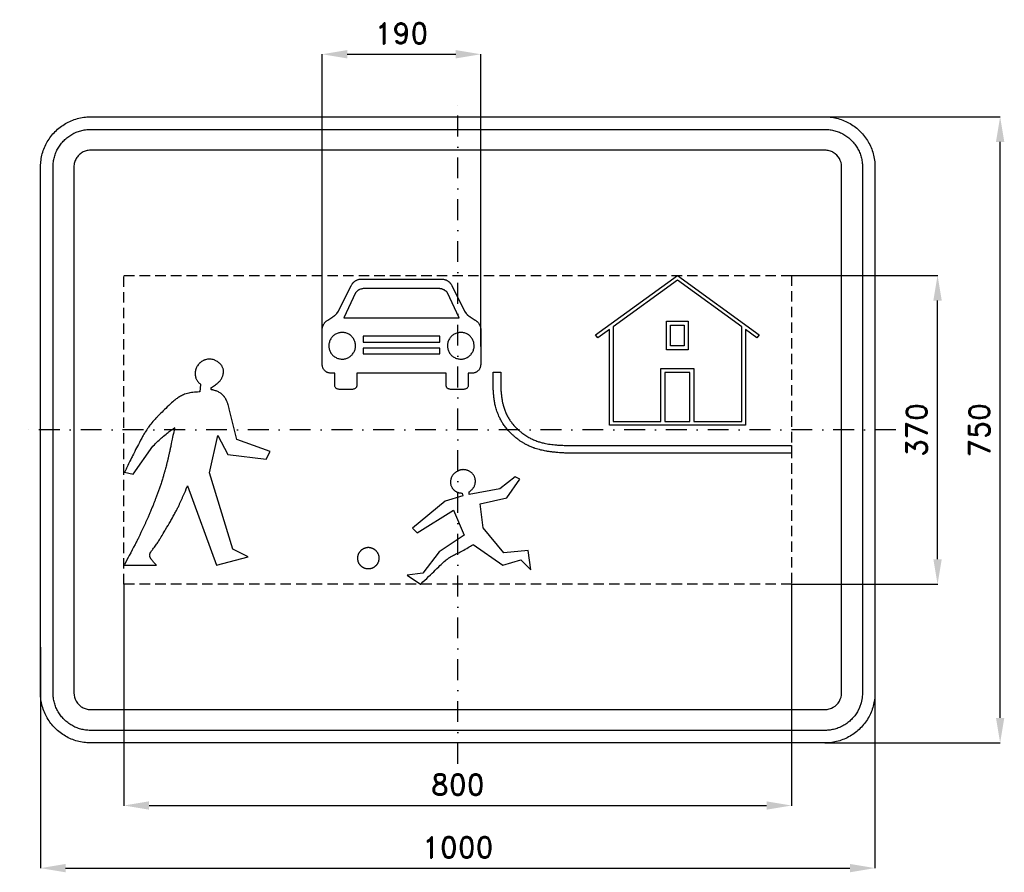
# Model space of a CAD drawing. Header units: millimetres. Extents: x -525 to 655, y -530 to 491.
import ezdxf

# ---------------------------------------------------------------- set-up
doc = ezdxf.new("R2010")
doc.units = ezdxf.units.MM
doc.header["$LTSCALE"] = 5
doc.linetypes.add('ČERCHOVANÁX2', pattern=[2, 1, -0.5, 0, -0.5])
doc.linetypes.add('ČÁRKOVANÁX2', pattern=[1.5, 1, -0.5])
doc.layers.add('Kóty', color=2, linetype='Continuous')
doc.layers.add('Značka', color=7, linetype='Continuous')
doc.styles.get("Standard").update_dxf_attribs({"font": 'romand.shx', "height": 25})
doc.dimstyles.get("Standard").update_dxf_attribs({"dimtxt": 25, "dimasz": 30, "dimexe": 0.18, "dimexo": 0.0625, "dimgap": 12.5, "dimtad": 1, "dimdec": 0, "dimzin": 0, "dimdsep": 46, "dimtxsty": 'Standard', "dimcen": 0.09, "dimadec": 0, "dimazin": 0, "dimtfac": 1, "dimtdec": 0, "dimtofl": 0, "dimtmove": 0, "dimatfit": 3, "dimfxl": 1, "dimtolj": 1, "dimtzin": 0, "dimarcsym": 0})

# ---------------------------------------------------------------- blocks, each defined once
blk = doc.blocks.new('*D0')
at = {"layer": 'Defpoints', "color": 0, "transparency": 16777216}
for p in [(400, 185), (575, 185), (400, -185)]:
    blk.add_point(p, dxfattribs=at)
at = {"layer": 'Kóty', "color": 0, "lineweight": -2, "transparency": 16777216}
for p, q in [((400.0625, 185), (575.18, 185)), ((575, -155), (575, 155)), ((400.0625, -185), (575.18, -185))]:
    blk.add_line(p, q, dxfattribs=at)
at = {"layer": 'Kóty', "color": 0, "transparency": 16777216}
for points in [[(570, 155), (580, 155), (575, 185)], [(570, -155), (580, -155), (575, -185)]]:
    blk.add_solid(points, dxfattribs=at)
at = {"layer": 'Kóty', "color": 0, "transparency": 16777216, "insert": (550, 0), "char_height": 25, "attachment_point": 5, "rotation": 90}
blk.add_mtext('\\A1;370', dxfattribs=at)
blk = doc.blocks.new('*D1')
at = {"layer": 'Defpoints', "color": 0, "transparency": 16777216}
for p in [(-400, -185), (400.0625, -185), (400.0625, -450)]:
    blk.add_point(p, dxfattribs=at)
at = {"layer": 'Kóty', "color": 0, "lineweight": -2, "transparency": 16777216}
for p, q in [((-400, -185.0625), (-400, -450.18)), ((400.0625, -185.0625), (400.0625, -450.18)), ((-370, -450), (370.0625, -450))]:
    blk.add_line(p, q, dxfattribs=at)
at = {"layer": 'Kóty', "color": 0, "transparency": 16777216}
for points in [[(-370, -445), (-370, -455), (-400, -450)], [(370.0625, -445), (370.0625, -455), (400.0625, -450)]]:
    blk.add_solid(points, dxfattribs=at)
at = {"layer": 'Kóty', "color": 0, "transparency": 16777216, "insert": (0.03125, -425), "char_height": 25, "attachment_point": 5}
blk.add_mtext('\\A1;800', dxfattribs=at)
blk = doc.blocks.new('*D2')
at = {"layer": 'Defpoints', "color": 0, "transparency": 16777216}
for p in [(-500, -260.1), (500, -260.1), (500, -525)]:
    blk.add_point(p, dxfattribs=at)
at = {"layer": 'Kóty', "color": 0, "lineweight": -2, "transparency": 16777216}
for p, q in [((-500, -260.2), (-500, -525.2)), ((500, -260.2), (500, -525.2)), ((-470, -525), (470, -525))]:
    blk.add_line(p, q, dxfattribs=at)
at = {"layer": 'Kóty', "color": 0, "transparency": 16777216}
for points in [[(-470, -520), (-470, -530), (-500, -525)], [(470, -520), (470, -530), (500, -525)]]:
    blk.add_solid(points, dxfattribs=at)
at = {"layer": 'Kóty', "color": 0, "transparency": 16777216, "insert": (0, -500), "char_height": 25, "attachment_point": 5}
blk.add_mtext('\\A1;1000', dxfattribs=at)
blk = doc.blocks.new('*D3')
at = {"layer": 'Defpoints', "color": 0, "transparency": 16777216}
for p in [(27.564, 450), (-162.436, 99.66), (27.564, 99.66)]:
    blk.add_point(p, dxfattribs=at)
at = {"layer": 'Kóty', "color": 0, "lineweight": -2, "transparency": 16777216}
for p, q in [((-162.436, 99.7225), (-162.436, 450.18)), ((-132.436, 450), (-2.436, 450)), ((27.564, 99.7225), (27.564, 450.18))]:
    blk.add_line(p, q, dxfattribs=at)
at = {"layer": 'Kóty', "color": 0, "transparency": 16777216}
for points in [[(-132.436, 455), (-132.436, 445), (-162.436, 450)], [(-2.436, 455), (-2.436, 445), (27.564, 450)]]:
    blk.add_solid(points, dxfattribs=at)
at = {"layer": 'Kóty', "color": 0, "transparency": 16777216, "insert": (-67.436, 475), "char_height": 25, "attachment_point": 5}
blk.add_mtext('\\A1;190', dxfattribs=at)
blk = doc.blocks.new('*D4')
at = {"layer": 'Defpoints', "color": 0, "transparency": 16777216}
for p in [(440, 375), (650, 375), (440, -375)]:
    blk.add_point(p, dxfattribs=at)
at = {"layer": 'Kóty', "color": 0, "lineweight": -2, "transparency": 16777216}
for p, q in [((440.0625, 375), (650.18, 375)), ((650, -345), (650, 345)), ((440.0625, -375), (650.18, -375))]:
    blk.add_line(p, q, dxfattribs=at)
at = {"layer": 'Kóty', "color": 0, "transparency": 16777216}
for points in [[(645, 345), (655, 345), (650, 375)], [(645, -345), (655, -345), (650, -375)]]:
    blk.add_solid(points, dxfattribs=at)
at = {"layer": 'Kóty', "color": 0, "transparency": 16777216, "insert": (625, 0), "char_height": 25, "attachment_point": 5, "rotation": 90}
blk.add_mtext('\\A1;750', dxfattribs=at)

msp = doc.modelspace()

# ---------------------------------------------------------------- linework, layer by layer
at = {"layer": 'Značka', "color": 6, "linetype": 'ČERCHOVANÁX2', "ltscale": 5}
for points in [[(0, -400), (0, 400)], [(525, 0), (-525, 0)]]:
    msp.add_lwpolyline(points, dxfattribs=at)
at = {"layer": 'Značka', "color": 5}
for points in [[(-440, -375), (-440.24, -374.999), (-440.47, -374.998, -0.0321778), (-448.22, -374.455, -0.0354441), (-455.83, -372.873, -0.0362736), (-463.2, -370.384, -0.0344121), (-470.14, -366.883, -0.0337101), (-476.6, -362.571, -0.0340833), (-482.43, -357.426, -0.0342091), (-487.58, -351.604, -0.0342289), (-491.88, -345.136, -0.0340264), (-495.36, -338.191, -0.0334163), (-497.87, -330.832, -0.0341134), (-499.48, -323.215, -0.0367486), (-500, -315.471), (-500, -315.236), (-500, -315), (-500, 315), (-500, 315.236), (-500, 315.471, -0.0321795), (-499.46, 323.219, -0.0354563), (-497.87, 330.832, -0.0362667), (-495.38, 338.195, -0.0344283), (-491.88, 345.136, -0.0337327), (-487.57, 351.603, -0.034076), (-482.43, 357.426, -0.034198), (-476.6, 362.576, -0.0342084), (-470.14, 366.883, -0.034041), (-463.19, 370.359, -0.0334151), (-455.83, 372.873, -0.0341264), (-448.22, 374.481, -0.0367402), (-440.47, 374.998), (-440.24, 374.999), (-440, 375), (440, 375), (440.24, 374.999), (440.47, 374.998, -0.032176), (448.22, 374.455, -0.0354529), (455.83, 372.873, -0.0362606), (463.2, 370.384, -0.0344037), (470.14, 366.883, -0.0337135), (476.6, 362.571, -0.0340917), (482.43, 357.426, -0.0341856), (487.58, 351.604, -0.0342456), (491.88, 345.136, -0.0340273), (495.36, 338.191, -0.0333729), (497.87, 330.832, -0.0341419), (499.48, 323.215, -0.0367803), (500, 315.471), (500, 315.236), (500, 315), (500, -315), (500, -315.236), (500, -315.471, -0.0322106), (499.46, -323.219, -0.0353954), (497.87, -330.832, -0.0362515), (495.38, -338.195, -0.034424), (491.88, -345.136, -0.0337189), (487.57, -351.603, -0.0340785), (482.43, -357.426, -0.0342032), (476.6, -362.576, -0.0342398), (470.14, -366.883, -0.0340357), (463.19, -370.359, -0.0334142), (455.83, -372.873, -0.0341347), (448.22, -374.481, -0.0367462), (440.47, -374.998), (440.24, -374.999), (440, -375), (-440, -375)], [(-440, -375), (-440.24, -374.999), (-440.47, -374.998, -0.0321778), (-448.22, -374.455, -0.0354441), (-455.83, -372.873, -0.0362736), (-463.2, -370.384, -0.0344121), (-470.14, -366.883, -0.0337101), (-476.6, -362.571, -0.0340833), (-482.43, -357.426, -0.0342091), (-487.58, -351.604, -0.0342289), (-491.88, -345.136, -0.0340264), (-495.36, -338.191, -0.0334163), (-497.87, -330.832, -0.0341134), (-499.48, -323.215, -0.0367486), (-500, -315.471), (-500, -315.236), (-500, -315), (-500, 315), (-500, 315.236), (-500, 315.471, -0.0321795), (-499.46, 323.219, -0.0354563), (-497.87, 330.832, -0.0362667), (-495.38, 338.195, -0.0344283), (-491.88, 345.136, -0.0337327), (-487.57, 351.603, -0.034076), (-482.43, 357.426, -0.034198), (-476.6, 362.576, -0.0342084), (-470.14, 366.883, -0.034041), (-463.19, 370.359, -0.0334151), (-455.83, 372.873, -0.0341264), (-448.22, 374.481, -0.0367402), (-440.47, 374.998), (-440.24, 374.999), (-440, 375), (440, 375), (440.24, 374.999), (440.47, 374.998, -0.032176), (448.22, 374.455, -0.0354529), (455.83, 372.873, -0.0362606), (463.2, 370.384, -0.0344037), (470.14, 366.883, -0.0337135), (476.6, 362.571, -0.0340917), (482.43, 357.426, -0.0341856), (487.58, 351.604, -0.0342456), (491.88, 345.136, -0.0340273), (495.36, 338.191, -0.0333729), (497.87, 330.832, -0.0341419), (499.48, 323.215, -0.0367803), (500, 315.471), (500, 315.236), (500, 315), (500, -315), (500, -315.236), (500, -315.471, -0.0322106), (499.46, -323.219, -0.0353954), (497.87, -330.832, -0.0362515), (495.38, -338.195, -0.034424), (491.88, -345.136, -0.0337189), (487.57, -351.603, -0.0340785), (482.43, -357.426, -0.0342032), (476.6, -362.576, -0.0342398), (470.14, -366.883, -0.0340357), (463.19, -370.359, -0.0334142), (455.83, -372.873, -0.0341347), (448.22, -374.481, -0.0367462), (440.47, -374.998), (440.24, -374.999), (440, -375), (-440, -375)], [(-440, -360), (-440.18, -359.999), (-440.35, -359.999, -0.0321796), (-446.16, -359.592, -0.0354445), (-451.87, -358.405, -0.036268), (-457.4, -356.538, -0.034425), (-462.6, -353.912, -0.0337284), (-467.45, -350.678, -0.0340851), (-471.82, -346.82, -0.0342169), (-475.68, -342.453, -0.0342177), (-478.91, -337.602, -0.0340356), (-481.52, -332.393, -0.0334423), (-483.41, -326.874, -0.034154), (-484.61, -321.161, -0.0367489), (-485, -315.353), (-485, -315.177), (-485, -315), (-485, 315), (-485, 315.177), (-485, 315.353, -0.0321885), (-484.59, 321.164, -0.0354761), (-483.41, 326.874, -0.0362831), (-481.54, 332.397, -0.0344295), (-478.91, 337.602, -0.0337327), (-475.68, 342.452, -0.0340793), (-471.82, 346.82, -0.034196), (-467.45, 350.682, -0.0342452), (-462.6, 353.912, -0.0340487), (-457.39, 356.519, -0.0334148), (-451.87, 358.405, -0.0341222), (-446.16, 359.611, -0.0367394), (-440.35, 359.999), (-440.18, 360), (-440, 360), (440, 360), (440.18, 359.999), (440.35, 359.999, -0.0321901), (446.16, 359.592, -0.0354333), (451.87, 358.405, -0.0362606), (457.4, 356.538, -0.0344001), (462.6, 353.912, -0.0337217), (467.45, 350.678, -0.0340516), (471.82, 346.82, -0.0342117), (475.68, 342.453, -0.0342162), (478.91, 337.602, -0.0340393), (481.52, 332.393, -0.0333982), (483.41, 326.874, -0.0341347), (484.61, 321.161, -0.0367067), (485, 315.353), (485, 315.177), (485, 315), (485, -315), (485, -315.177), (485, -315.353), (484.59, -321.164), (483.41, -326.874), (481.54, -332.397), (478.91, -337.602), (475.68, -342.452, -0.0340776), (471.82, -346.82, -0.0342295), (467.45, -350.682, -0.0342299), (462.6, -353.912, -0.034048), (457.39, -356.519, -0.0334148), (451.87, -358.405, -0.0341185), (446.16, -359.611, -0.0367444), (440.35, -359.999), (440.18, -360), (440, -360), (-440, -360)], [(-440, -335), (440, -335), (440.08, -335), (440.16, -334.999, 0.0321789), (442.74, -334.818, 0.0354579), (445.28, -334.291, 0.0362767), (447.73, -333.461), (450.05, -332.294), (452.2, -330.857), (454.14, -329.142), (455.86, -327.201), (457.29, -325.045), (458.45, -322.73), (459.29, -320.277), (459.83, -317.738), (460, -315.157), (460, -315.079), (460, -315), (460, 315), (460, 315.079), (460, 315.157), (459.82, 317.74), (459.29, 320.277), (458.46, 322.732), (457.29, 325.045), (455.86, 327.201), (454.14, 329.142), (452.2, 330.859), (450.05, 332.294, 0.0340541), (447.73, 333.453, 0.0334086), (445.28, 334.291, 0.0341855), (442.74, 334.827, 0.0367465), (440.16, 334.999), (440.08, 335), (440, 335), (-440, 335), (-440.08, 335), (-440.16, 334.999, 0.032183), (-442.74, 334.818, 0.0354467), (-445.28, 334.291, 0.0362744), (-447.73, 333.461, 0.0344248), (-450.05, 332.294, 0.033755), (-452.2, 330.857, 0.0340968), (-454.14, 329.142, 0.034164), (-455.86, 327.201, 0.0342056), (-457.29, 325.045, 0.0340348), (-458.45, 322.73, 0.0334698), (-459.29, 320.277, 0.0341275), (-459.83, 317.738, 0.0367663), (-460, 315.157), (-460, 315.079), (-460, 315), (-460, -315), (-460, -315.079), (-460, -315.157), (-459.82, -317.74), (-459.29, -320.277), (-458.46, -322.732), (-457.29, -325.045), (-455.86, -327.201), (-454.14, -329.142), (-452.2, -330.859, 0.0342041), (-450.05, -332.294, 0.0340291), (-447.73, -333.453, 0.0334198), (-445.28, -334.291, 0.0341179), (-442.74, -334.827, 0.0367402), (-440.16, -334.999), (-440.08, -335), (440.08, -335)], [(-18.672, 180.705), (-17.563, 180.543, -0.0129764), (-16.46, 180.342, -0.0171912), (-15.517, 180.11, -0.021849), (-14.595, 179.805, -0.0250829), (-13.594, 179.371, -0.0210307), (-12.636, 178.846, -0.0200598), (-11.677, 178.225, -0.0203362), (-10.772, 177.529, -0.0198467), (-10.008, 176.851, -0.0230303), (-9.305, 176.11, -0.0233128), (-8.65, 175.288, -0.0191757), (-8.067, 174.413, -0.0100556), (-7.651, 173.712), (-7.255, 173), (8.066, 142.225), (10.081, 139.271), (10.414, 138.916), (10.751, 138.565, 0.00648991), (11.141, 138.174, 0.0080533), (11.542, 137.795, 0.00724542), (11.92, 137.458), (12.307, 137.131), (12.681, 136.827), (13.061, 136.532), (13.387, 136.29), (13.718, 136.056, 0.00914581), (14.333, 135.65), (14.957, 135.258), (20.72, 131.533, -0.00424504), (21.57, 130.972, -0.0126881), (22.401, 130.383, -0.0210036), (23.286, 129.658, -0.0253279), (24.1, 128.855, -0.023507), (24.774, 128.058, -0.0201797), (25.376, 127.204, -0.0176366), (25.889, 126.359, -0.0174209), (26.342, 125.481, -0.0163302), (26.68, 124.716, -0.0199405), (26.961, 123.93, -0.0233391), (27.233, 122.914, -0.0153746), (27.425, 121.879), (27.497, 121.408), (27.564, 120.936), (27.564, 78.384), (27.413, 77.113, -0.0211122), (27.191, 75.854, -0.0338308), (26.79, 74.495, -0.0404743), (26.194, 73.211, -0.0373877), (25.487, 72.131, -0.0318609), (24.637, 71.157, -0.0276848), (23.742, 70.329, -0.0274914), (22.761, 69.605, -0.0259502), (21.867, 69.067, -0.0314355), (20.919, 68.636, -0.0372162), (19.648, 68.248, -0.0246373), (18.337, 68.02, -0.00638596), (17.733, 67.947, -0.00214933), (17.129, 67.884), (12.616, 67.884), (12.616, 53.886, -0.014709), (12.503, 52.889, -0.0444232), (12.274, 51.915, -0.0794268), (11.584, 50.623, -0.0852275), (10.529, 49.624, -0.0826207), (9.048, 48.937, -0.0258815), (7.406, 48.57), (-8.807, 48.57, -0.0193052), (-10.145, 48.842, -0.059536), (-11.406, 49.313, -0.0769141), (-12.543, 50.171, -0.0811075), (-13.362, 51.33, -0.0635029), (-13.796, 52.57, -0.0205073), (-14.021, 53.886), (-14.021, 67.884), (-120.851, 67.884), (-120.851, 53.886, -0.014133), (-120.98, 52.902, -0.042593), (-121.219, 51.941, -0.079408), (-121.939, 50.619, -0.0859733), (-123.033, 49.604, -0.0788961), (-124.474, 48.937, -0.0248675), (-126.066, 48.57), (-142.278, 48.57, -0.0205264), (-143.679, 48.845, -0.0635846), (-144.993, 49.341, -0.0771901), (-146.099, 50.198, -0.0815768), (-146.886, 51.348, -0.064437), (-147.293, 52.581, -0.0207731), (-147.489, 53.886), (-147.489, 67.884), (-152.002, 67.884), (-152.739, 67.962), (-153.476, 68.057, -0.0241112), (-154.703, 68.292, -0.0366109), (-155.888, 68.674, -0.0308776), (-156.785, 69.09, -0.0243669), (-157.634, 69.605, -0.0281569), (-158.663, 70.371, -0.0292052), (-159.598, 71.25, -0.0339855), (-160.477, 72.285, -0.0399359), (-161.192, 73.436, -0.0417565), (-161.762, 74.764, -0.0338671), (-162.127, 76.165, -0.0178045), (-162.308, 77.271, -0.00595321), (-162.436, 78.384), (-162.436, 120.936, -0.00169105), (-162.354, 121.512, -0.00500037), (-162.263, 122.087, -0.0150936), (-162.072, 123.058, -0.0230818), (-161.809, 124.009, -0.0196414), (-161.537, 124.755, -0.0153457), (-161.215, 125.481, -0.0178118), (-160.736, 126.404, -0.0185506), (-160.191, 127.29, -0.0216249), (-159.551, 128.182, -0.0251357), (-158.831, 129.009, -0.0260853), (-157.986, 129.812, -0.0209967), (-157.069, 130.533), (-156.338, 131.044), (-155.592, 131.533), (-149.83, 135.258), (-149.189, 135.661), (-148.558, 136.079), (-148.243, 136.302), (-147.934, 136.532), (-147.534, 136.843), (-147.141, 137.163), (-146.736, 137.508), (-146.34, 137.864), (-145.934, 138.252), (-145.539, 138.652), (-145.245, 138.96), (-144.953, 139.271), (-142.939, 142.225), (-127.618, 173), (-127.306, 173.559), (-126.986, 174.114, -0.0164069), (-126.402, 175.034, -0.0249738), (-125.746, 175.9, -0.0212635), (-125.163, 176.549, -0.0168478), (-124.531, 177.152, -0.0195208), (-123.655, 177.885, -0.0202464), (-122.723, 178.546, -0.0234274), (-121.688, 179.165, -0.0272068), (-120.597, 179.677, -0.0281812), (-119.387, 180.1, -0.0228447), (-118.139, 180.397), (-117.172, 180.566), (-116.2, 180.705), (-18.672, 180.705)], [(1.636, 134.093), (-12.457, 164.314), (-12.882, 164.8), (-13.314, 165.28, 0.0177408), (-14.091, 166.068, 0.0276544), (-14.934, 166.782, 0.0244266), (-15.687, 167.305, 0.0194535), (-16.483, 167.76, 0.0181159), (-17.349, 168.18, 0.0187115), (-18.242, 168.535, 0.0183388), (-19.062, 168.8, 0.0210468), (-19.899, 168.999, 0.0214246), (-20.774, 169.135, 0.0179488), (-21.658, 169.203), (-22.345, 169.221), (-23.032, 169.222), (-111.84, 169.222), (-112.626, 169.219), (-113.41, 169.193), (-114.272, 169.113, 0.0208416), (-115.125, 168.967), (-115.932, 168.765), (-116.721, 168.503), (-117.568, 168.161, 0.0174549), (-118.39, 167.76, 0.0205563), (-119.227, 167.279, 0.0251797), (-120.015, 166.724, 0.0282089), (-120.902, 165.955, 0.0178988), (-121.717, 165.107), (-122.069, 164.712), (-122.415, 164.314), (-136.508, 134.093), (1.636, 134.093)], [(-122.551, 100.765, 0.00964589), (-122.721, 102.745, 0.0292488), (-123.042, 104.695, 0.0384773), (-123.673, 106.683, 0.034259), (-124.587, 108.566, 0.0331438), (-125.723, 110.322, 0.0343774), (-127.082, 111.906, 0.0346834), (-128.629, 113.309, 0.0343968), (-130.356, 114.487, 0.0343533), (-132.215, 115.441, 0.0344143), (-134.187, 116.132, 0.0344244), (-136.229, 116.573, 0.0344111), (-138.313, 116.73, 0.0343981), (-140.4, 116.627, 0.0344177), (-142.453, 116.24, 0.0343962), (-144.442, 115.601, 0.034402), (-146.325, 114.696, 0.0343963), (-148.082, 113.564, 0.0344377), (-149.666, 112.202, 0.0344108), (-151.069, 110.654, 0.0344036), (-152.247, 108.928, 0.0344108), (-153.202, 107.07, 0.0344307), (-153.893, 105.099, 0.0344175), (-154.334, 103.057, 0.0344227), (-154.491, 100.974, 0.0344361), (-154.389, 98.888, 0.034424), (-154.001, 96.835, 0.0344079), (-153.362, 94.846, 0.0344152), (-152.456, 92.964, 0.0344028), (-151.324, 91.208, 0.0344069), (-149.962, 89.624, 0.0344306), (-148.413, 88.221, 0.0344167), (-146.687, 87.043, 0.0344174), (-144.829, 86.089, 0.0344288), (-142.857, 85.398, 0.0344055), (-140.814, 84.957, 0.0344283), (-138.731, 84.8, 0.0344125), (-136.644, 84.903, 0.0344001), (-134.591, 85.29, 0.0344002), (-132.601, 85.929, 0.0344156), (-130.718, 86.834, 0.0344194), (-128.962, 87.966, 0.0343776), (-127.378, 89.328, 0.0344035), (-125.974, 90.876, 0.0345712), (-124.796, 92.602, 0.0344156), (-123.844, 94.459, 0.0337084), (-123.151, 96.431, 0.0344857), (-122.703, 98.475, 0.0373059), (-122.552, 100.556), (-122.552, 100.661), (-122.551, 100.765)], [(19.62, 100.765, 0.00961528), (19.45, 102.745, 0.0292486), (19.128, 104.695, 0.0385052), (18.498, 106.683, 0.0342462), (17.584, 108.566, 0.0331193), (16.448, 110.322, 0.0343666), (15.089, 111.906, 0.0346826), (13.542, 113.309, 0.034389), (11.815, 114.487, 0.0343533), (9.956, 115.441, 0.0344047), (7.984, 116.132, 0.0344244), (5.942, 116.573, 0.0344095), (3.858, 116.73, 0.0343967), (1.771, 116.627, 0.0344155), (-0.282, 116.24, 0.0343962), (-2.271, 115.601, 0.034402), (-4.155, 114.696, 0.0344121), (-5.911, 113.564, 0.0344377), (-7.495, 112.202, 0.0344108), (-8.898, 110.654, 0.0344277), (-10.076, 108.928, 0.0344236), (-11.031, 107.07, 0.0344171), (-11.722, 105.099, 0.034446), (-12.163, 103.057, 0.0344372), (-12.32, 100.974, 0.0344215), (-12.218, 98.888, 0.034424), (-11.83, 96.835, 0.0344358), (-11.191, 94.846, 0.0344152), (-10.285, 92.964, 0.0344273), (-9.153, 91.208, 0.0344069), (-7.791, 89.624, 0.0344306), (-6.242, 88.221, 0.0344253), (-4.517, 87.043, 0.0344103), (-2.658, 86.089, 0.0344245), (-0.686, 85.398, 0.0343993), (1.356, 84.957, 0.0344267), (3.44, 84.8, 0.0344125), (5.527, 84.903, 0.0344033), (7.58, 85.29, 0.0343903), (9.57, 85.929, 0.0344029), (11.453, 86.834, 0.0344203), (13.209, 87.966, 0.0343868), (14.793, 89.328, 0.0343707), (16.197, 90.876, 0.0345594), (17.375, 92.602, 0.0344156), (18.327, 94.459, 0.0337223), (19.02, 96.431, 0.0345142), (19.468, 98.475, 0.0372913), (19.619, 100.556), (19.619, 100.661), (19.62, 100.765)], [(-224.883, -25.95), (-264.778, -11.45), (-273.935, 25.354), (-273.992, 25.572), (-274.049, 25.789), (-274.453, 27.305), (-274.874, 28.817), (-275.295, 30.243, 0.00682084), (-275.749, 31.658, 0.00869977), (-276.239, 33.05, 0.0109243), (-276.784, 34.421, 0.00995795), (-277.257, 35.495, 0.0107686), (-277.775, 36.548, 0.0130492), (-278.374, 37.645, 0.0154557), (-279.034, 38.705), (-279.157, 38.89), (-279.281, 39.074), (-279.373, 39.189), (-279.464, 39.304), (-279.65, 39.531), (-279.838, 39.757), (-280.311, 40.312), (-280.796, 40.858), (-281.459, 41.565), (-282.15, 42.244), (-282.871, 42.895), (-283.622, 43.511), (-284.249, 43.984), (-284.897, 44.429), (-285.755, 44.956), (-286.64, 45.438), (-287.652, 45.935), (-288.691, 46.373), (-289.566, 46.688), (-290.455, 46.964), (-291.35, 47.215), (-292.251, 47.445), (-292.978, 47.621), (-293.707, 47.792), (-294.484, 47.974), (-295.261, 48.16), (-295.399, 48.193), (-295.537, 48.227), (-295.537, 50.759), (-295.365, 50.861), (-295.192, 50.964), (-293.978, 51.691), (-292.769, 52.429), (-291.62, 53.149), (-290.488, 53.895), (-289.379, 54.672), (-288.304, 55.494), (-287.476, 56.182), (-286.681, 56.908, 0.0172592), (-285.739, 57.87, 0.01775), (-284.866, 58.895, 0.0238804), (-283.817, 60.336, 0.0242267), (-282.91, 61.871, 0.0206486), (-282.252, 63.22, 0.0207882), (-281.707, 64.619, 0.0214722), (-281.276, 66.038, 0.0233598), (-280.973, 67.49, 0.0196582), (-280.824, 68.641, 0.0208388), (-280.769, 69.8, 0.0280556), (-280.828, 71.217, 0.0322671), (-281.057, 72.615, 0.0361412), (-281.508, 74.137, 0.0314809), (-282.16, 75.587, 0.0239428), (-282.818, 76.734, 0.0227557), (-283.579, 77.813, 0.0216323), (-284.427, 78.831, 0.0205156), (-285.358, 79.774), (-286.15, 80.478), (-286.984, 81.13, 0.0187897), (-288.063, 81.868), (-289.194, 82.526, 0.0201811), (-290.562, 83.201, 0.0205571), (-291.98, 83.763), (-293.153, 84.139), (-294.349, 84.427), (-295.546, 84.627), (-296.756, 84.731), (-297.725, 84.751), (-298.693, 84.701), (-299.913, 84.543), (-301.121, 84.3), (-302.504, 83.95, 0.0229348), (-303.855, 83.497, 0.0215014), (-304.967, 83.02), (-306.038, 82.454), (-307.072, 81.815, 0.0188406), (-308.055, 81.1), (-308.802, 80.481, 0.020702), (-309.499, 79.809, 0.0213489), (-310.292, 78.908), (-311.034, 77.96), (-311.878, 76.826, 0.0238221), (-312.645, 75.643, 0.0237474), (-313.186, 74.622, 0.0202331), (-313.636, 73.555, 0.0186413), (-314.006, 72.472, 0.019161), (-314.293, 71.364, 0.0167173), (-314.465, 70.466, 0.0193481), (-314.573, 69.559, 0.0196732), (-314.621, 68.416, 0.00710837), (-314.608, 67.27, 0.00510844), (-314.58, 66.288, 0.01383), (-314.515, 65.309, 0.0141911), (-314.422, 64.53, 0.0136033), (-314.286, 63.757, 0.0133592), (-314.118, 63.019, 0.0143129), (-313.911, 62.292), (-313.722, 61.735), (-313.499, 61.192), (-313.182, 60.545), (-312.833, 59.912), (-312.421, 59.192), (-311.976, 58.494), (-311.556, 57.924), (-311.104, 57.378), (-310.626, 56.841), (-310.13, 56.322), (-309.722, 55.916), (-309.304, 55.518), (-308.859, 55.106), (-308.403, 54.705), (-308.322, 54.636), (-308.241, 54.567), (-309.259, 45.438), (-309.546, 45.425), (-309.832, 45.412), (-311.813, 45.314), (-313.792, 45.188), (-315.638, 45.036), (-317.48, 44.837), (-319.285, 44.597), (-321.081, 44.296), (-322.492, 44.014), (-323.894, 43.684), (-325.616, 43.208), (-327.313, 42.645, 0.021469), (-329.908, 41.597, 0.0219897), (-332.403, 40.328, 0.0169622), (-334.421, 39.12, 0.0133542), (-336.361, 37.792, 0.0107771), (-338.256, 36.371, 0.00908415), (-340.093, 34.876), (-341.531, 33.64), (-342.942, 32.373), (-344.66, 30.777), (-346.36, 29.162), (-348.174, 27.429), (-349.981, 25.688), (-351.466, 24.243), (-352.946, 22.792), (-354.414, 21.348), (-355.876, 19.899), (-357.037, 18.739), (-358.203, 17.582), (-359.665, 16.147, 0.00884206), (-361.101, 14.686, 0.0102441), (-362.6, 13.038), (-364.059, 11.352), (-365.291, 9.923), (-366.512, 8.486), (-367.716, 7.021), (-368.894, 5.533), (-369.816, 4.328), (-370.701, 3.098, 0.00764918), (-371.749, 1.527), (-372.79, -0.049), (-373.766, -1.452), (-374.732, -2.861, 0.00959958), (-375.503, -4.076), (-376.239, -5.314), (-376.965, -6.571), (-377.675, -7.836), (-378.237, -8.86), (-378.793, -9.887), (-379.485, -11.177), (-380.172, -12.469), (-381.469, -14.939), (-382.763, -17.411), (-383.853, -19.478), (-384.944, -21.545), (-386.03, -23.624), (-387.108, -25.708), (-387.966, -27.382), (-388.803, -29.066), (-389.815, -31.191, -0.00668306), (-390.843, -33.308, -0.00597412), (-391.9, -35.34), (-392.963, -37.368, 0.00591318), (-393.815, -39.08), (-394.638, -40.806), (-395.459, -42.541), (-396.275, -44.277), (-396.928, -45.674), (-397.581, -47.071), (-398.283, -48.562), (-398.991, -50.049), (-399.117, -50.312), (-399.243, -50.575), (-389.069, -53.131), (-365.432, -19.588), (-365.225, -19.383), (-365.019, -19.178), (-363.56, -17.724), (-362.099, -16.271), (-360.682, -14.878), (-359.252, -13.497), (-357.805, -12.125), (-356.343, -10.769), (-355.167, -9.7), (-353.972, -8.652), (-352.467, -7.384), (-350.951, -6.129), (-349.582, -4.988), (-348.201, -3.864), (-347.055, -2.976), (-345.893, -2.109), (-344.728, -1.255), (-343.558, -0.407), (-342.611, 0.278), (-341.665, 0.964), (-340.643, 1.713), (-339.626, 2.468), (-339.444, 2.604), (-339.262, 2.74), (-339.331, 2.421), (-339.399, 2.102), (-339.535, 1.464), (-339.67, 0.826), (-340.012, -0.773), (-340.356, -2.372), (-340.815, -4.511), (-341.271, -6.65), (-341.729, -8.804), (-342.186, -10.958), (-342.553, -12.696), (-342.917, -14.435), (-343.374, -16.634), (-343.829, -18.833, -0.00143939), (-344.754, -23.219, -0.00191154), (-345.707, -27.599, -0.00190718), (-346.526, -31.242, -0.00213904), (-347.373, -34.879, -0.00231457), (-348.248, -38.497, -0.00245166), (-349.157, -42.107, -0.00225305), (-349.904, -44.974, -0.00275828), (-350.68, -47.834, -0.00317357), (-351.684, -51.374, -0.00204256), (-352.725, -54.903, -0.0028988), (-354.329, -60.177, -0.00424552), (-356.008, -65.428, -0.00380458), (-357.462, -69.757, -0.00327671), (-358.977, -74.066, -0.00295684), (-360.531, -78.334, -0.00289155), (-362.136, -82.583, -0.00232252), (-363.443, -85.951, -0.00242672), (-364.783, -89.306, -0.00253648), (-366.487, -93.46, -0.00143521), (-368.224, -97.6, -0.00129971), (-369.877, -101.493, -0.00222953), (-371.559, -105.375, -0.00200178), (-372.973, -108.571, -0.00155176), (-374.409, -111.756, -0.00141318), (-375.856, -114.919, -0.00158408), (-377.321, -118.073), (-378.503, -120.584), (-379.692, -123.092), (-381.185, -126.223, -0.00290946), (-382.704, -129.342, -0.00390328), (-384.718, -133.343, -0.00186938), (-386.778, -137.32), (-388.495, -140.601), (-390.223, -143.875), (-391.958, -147.135), (-393.7, -150.39), (-395.097, -152.994), (-396.496, -155.597), (-397.986, -158.37), (-399.474, -161.144), (-399.737, -161.636), (-400, -162.128), (-361.101, -162.128), (-361.193, -162.025), (-361.286, -161.923), (-361.944, -161.197), (-362.605, -160.473), (-363.25, -159.769), (-363.893, -159.064), (-364.548, -158.339), (-365.192, -157.604), (-365.71, -156.994), (-366.218, -156.375), (-366.76, -155.695), (-367.282, -155), (-367.374, -154.874), (-367.465, -154.747), (-367.5, -154.69), (-367.534, -154.633), (-367.606, -154.515), (-367.676, -154.396), (-367.861, -154.08), (-368.04, -153.762), (-368.282, -153.309), (-368.509, -152.848), (-368.72, -152.374, -0.0147223), (-368.905, -151.889), (-369.029, -151.508, -0.017579), (-369.128, -151.119, -0.0244901), (-369.209, -150.654, -0.0282147), (-369.241, -150.183, -0.0516311), (-369.164, -149.278, -0.0403186), (-368.922, -148.398, -0.0277141), (-368.623, -147.661, -0.0204931), (-368.255, -146.959, -0.0157851), (-367.818, -146.243, -0.0117241), (-367.342, -145.551), (-366.931, -144.992), (-366.509, -144.442), (-365.971, -143.752), (-365.432, -143.063, 0.00644002), (-363.523, -140.555, 0.00811132), (-361.689, -137.992, 0.00632969), (-360.28, -135.917, 0.00475201), (-358.918, -133.811, 0.00353986), (-357.624, -131.744, 0.0029142), (-356.356, -129.66), (-355.371, -128.01), (-354.396, -126.354), (-353.185, -124.287), (-351.968, -122.224, -0.00217863), (-350.305, -119.457), (-348.632, -116.695), (-347.229, -114.36), (-345.837, -112.019), (-344.442, -109.657, 0.00190888), (-343.061, -107.286), (-341.966, -105.376), (-340.886, -103.457, 0.00252677), (-339.552, -101.044, 0.00277928), (-338.245, -98.617, 0.00479847), (-336.289, -94.863, 0.00550093), (-334.411, -91.07, 0.00423261), (-332.914, -87.91, 0.00302352), (-331.464, -84.729, 0.00217971), (-330.05, -81.55, 0.00173976), (-328.661, -78.36), (-327.563, -75.806), (-326.473, -73.248), (-325.316, -70.527), (-324.154, -67.808), (-323.948, -67.328), (-323.742, -66.849), (-289.194, -162.128), (-251.054, -152.217), (-269.366, -143.063), (-297.571, -51.355), (-287.398, -6.885), (-275.708, -29.5), (-229.45, -35.083), (-224.883, -25.95)], [(400, -27.896), (131.637, -27.896), (131.018, -27.862), (130.399, -27.827, -0.00136781), (126.095, -27.577, -0.00309837), (121.793, -27.288, -0.00445058), (117.74, -26.964, -0.00590872), (113.695, -26.555, -0.00743906), (109.696, -26.055, -0.00915379), (105.716, -25.422, -0.00831116), (102.562, -24.819, -0.00893203), (99.43, -24.107, -0.0109348), (96.125, -23.23, -0.013154), (92.866, -22.195), (92.293, -21.996), (91.72, -21.795), (91.252, -21.631), (90.785, -21.465), (89.854, -21.125), (88.927, -20.771, -0.00959101), (86.63, -19.827, -0.00930446), (84.37, -18.797, -0.0123188), (81.398, -17.303, -0.0125166), (78.505, -15.663, -0.012465), (75.671, -13.886, -0.0119895), (72.927, -11.973, -0.0100875), (70.782, -10.35, -0.0113599), (68.709, -8.637, -0.0120744), (66.202, -6.368, -0.00604812), (63.777, -4.008, -0.00583456), (61.632, -1.842, -0.0120655), (59.568, 0.397, -0.0118319), (57.928, 2.343, -0.0101988), (56.375, 4.361, -0.00971202), (54.898, 6.428, -0.0103515), (53.506, 8.552, -0.00869612), (52.455, 10.28, -0.00913299), (51.467, 12.044, -0.0107727), (50.326, 14.274, -0.00906896), (49.273, 16.548, -0.0216911), (46.956, 22.402, -0.024128), (45.185, 28.44, -0.0189786), (44.087, 33.596, -0.0142836), (43.333, 38.815, -0.0112017), (42.809, 44.148, -0.00921983), (42.503, 49.496, -0.00587), (42.371, 53.842, -0.00425336), (42.326, 58.19, -0.00282931), (42.34, 62.85), (42.391, 67.509), (42.401, 68.332), (42.412, 69.155), (51.566, 69.155), (51.555, 68.389), (51.544, 67.623), (51.48, 62.274, 0.00434726), (51.479, 56.925, 0.00649245), (51.572, 51.896, 0.00869416), (51.817, 46.871, 0.0109043), (52.23, 41.951, 0.013504), (52.883, 37.057, 0.0126968), (53.575, 33.235, 0.0148135), (54.477, 29.456, 0.0196582), (55.896, 24.844, 0.0196502), (57.672, 20.358, 0.0115764), (58.766, 17.978, 0.0133324), (59.976, 15.656, 0.0114916), (61.097, 13.728, 0.0102592), (62.302, 11.85, 0.00982065), (63.593, 9.992, 0.00980176), (64.954, 8.186), (66.094, 6.769), (67.273, 5.384, 0.00882929), (68.793, 3.697, 0.01078), (70.378, 2.072, 0.0159435), (72.909, -0.274, 0.012109), (75.569, -2.476, 0.00918405), (77.877, -4.249, 0.010364), (80.252, -5.93, 0.011062), (82.702, -7.524, 0.0111685), (85.22, -9.008, 0.009261), (87.279, -10.122, 0.00978463), (89.378, -11.157, 0.0121876), (92.049, -12.34, 0.0114492), (94.773, -13.396, 0.0168595), (99.02, -14.794, 0.0166885), (103.35, -15.904, 0.0126393), (107.013, -16.643, 0.0100938), (110.705, -17.215, 0.00816877), (114.445, -17.669, 0.00666825), (118.198, -18.012, 0.00419131), (121.227, -18.23, 0.00307036), (124.259, -18.404, 0.00204687), (127.494, -18.559), (130.73, -18.696), (131.301, -18.72), (131.873, -18.743), (400, -18.743), (400, -27.896)], [(-60.7, -174.073), (-44.705, -185), (-44.373, -184.692), (-44.041, -184.384), (-41.713, -182.208), (-39.397, -180.021), (-37.19, -177.924), (-34.991, -175.818), (-32.8, -173.702), (-30.615, -171.58), (-28.874, -169.882), (-27.143, -168.173), (-25.002, -166.029), (-22.843, -163.903), (-21.379, -162.511), (-19.902, -161.133), (-18.659, -159.978), (-17.406, -158.833), (-16.131, -157.704), (-14.831, -156.605), (-13.771, -155.747), (-12.689, -154.917, -0.00949801), (-11.301, -153.919, -0.00915877), (-9.876, -152.974), (-8.589, -152.174), (-7.279, -151.413), (-6.176, -150.803), (-5.062, -150.214), (-3.936, -149.639), (-2.804, -149.077), (-1.894, -148.635), (-0.979, -148.202), (0.171, -147.672), (1.315, -147.132, 0.0115946), (3.426, -146.042), (5.508, -144.896), (7.248, -143.941), (8.989, -142.985), (10.72, -142.017), (12.446, -141.038), (13.817, -140.254), (15.185, -139.464), (16.625, -138.624), (18.061, -137.778), (18.313, -137.629), (18.564, -137.48), (54.15, -162.128), (75.753, -155.765), (87.702, -167.709), (84.39, -144.341), (55.169, -147.132), (30.512, -117.398), (26.705, -88.445), (58.717, -81.325), (74.216, -58.973), (68.891, -56.181), (50.579, -70.657), (13.477, -77.256), (13.477, -74.467), (13.58, -74.375), (13.684, -74.284), (14.399, -73.657), (15.115, -73.031), (15.78, -72.444), (16.434, -71.846), (17.063, -71.241), (17.668, -70.613), (18.132, -70.096), (18.577, -69.562), (19.11, -68.864, 0.0244688), (19.583, -68.126, 0.0451609), (20.251, -66.69, 0.0318051), (20.695, -65.161, 0.0226412), (20.953, -63.822, 0.0235982), (21.086, -62.47, 0.0239102), (21.102, -61.099, 0.0234187), (20.988, -59.731), (20.817, -58.661, 0.0211367), (20.56, -57.609, 0.0265432), (20.136, -56.362, 0.0257524), (19.583, -55.165, 0.0327509), (18.74, -53.753, 0.0351941), (17.715, -52.469, 0.0291925), (16.728, -51.488, 0.0254848), (15.639, -50.62, 0.0239014), (14.464, -49.844, 0.023636), (13.222, -49.183, 0.0192991), (12.188, -48.73, 0.0202428), (11.121, -48.361, 0.0235868), (9.769, -48.014, 0.019396), (8.39, -47.784, 0.0174896), (7.219, -47.664, 0.0232758), (6.043, -47.64, 0.0210348), (5.079, -47.699, 0.0201591), (4.122, -47.836, 0.0188999), (3.193, -48.038, 0.0176645), (2.28, -48.308, 0.0168885), (1.571, -48.565, 0.0238983), (0.887, -48.877, 0.0199415), (0.08, -49.338), (-0.718, -49.818), (-1.43, -50.207, 0.0113546), (-2.139, -50.599, 0.0157161), (-2.7, -50.951), (-3.242, -51.333), (-3.759, -51.73), (-4.255, -52.152), (-4.635, -52.506), (-4.992, -52.881), (-5.409, -53.376), (-5.806, -53.887), (-6.331, -54.575, 0.0208476), (-6.819, -55.288, 0.0220744), (-7.191, -55.937), (-7.512, -56.614), (-7.802, -57.32), (-8.051, -58.041), (-8.224, -58.633), (-8.364, -59.233), (-8.497, -59.987), (-8.599, -60.747), (-8.718, -61.84, 0.025294), (-8.76, -62.936, 0.0243646), (-8.712, -63.835), (-8.586, -64.729), (-8.403, -65.608), (-8.158, -66.47), (-7.923, -67.144), (-7.65, -67.803), (-7.264, -68.606), (-6.823, -69.38, 0.0228423), (-6.218, -70.283, 0.0250698), (-5.53, -71.123, 0.0208271), (-4.884, -71.79, 0.0174885), (-4.189, -72.407, 0.0164076), (-3.45, -72.987, 0.0171457), (-2.675, -73.515), (-2.036, -73.901), (-1.379, -74.259, 0.0164498), (-0.556, -74.66, 0.0280823), (0.298, -74.986, 0.0192894), (0.859, -75.146, 0.0148504), (1.429, -75.268), (1.925, -75.351), (2.424, -75.418), (2.937, -75.476), (3.451, -75.528), (3.869, -75.569), (4.286, -75.612), (4.734, -75.664), (5.181, -75.721), (5.259, -75.731), (5.337, -75.742), (6.12, -79.031), (-14.963, -85.393), (-54.359, -117.919), (-48.514, -123.242), (-5.049, -96.321), (7.633, -126.056), (-22.323, -146.114), (-41.889, -171.778), (-60.7, -174.073)], [(-94.252, -153.73), (-94.252, -153.673), (-94.252, -153.616), (-94.253, -153.204), (-94.259, -152.791), (-94.271, -152.385), (-94.296, -151.98), (-94.333, -151.582), (-94.388, -151.186), (-94.443, -150.885), (-94.519, -150.589), (-94.637, -150.253), (-94.772, -149.923), (-94.955, -149.471), (-95.137, -149.02), (-95.295, -148.647), (-95.46, -148.278), (-95.631, -147.917), (-95.812, -147.561), (-95.962, -147.285), (-96.12, -147.014), (-96.325, -146.689), (-96.546, -146.375), (-96.898, -145.943), (-97.279, -145.536), (-97.579, -145.236), (-97.889, -144.946), (-98.191, -144.68), (-98.5, -144.424), (-98.743, -144.231), (-98.988, -144.041), (-99.292, -143.81), (-99.598, -143.583), (-99.98, -143.307), (-100.37, -143.042), (-100.711, -142.824), (-101.061, -142.619), (-101.42, -142.427), (-101.787, -142.25), (-102.083, -142.122), (-102.386, -142.013), (-102.766, -141.909), (-103.147, -141.808, -0.0177636), (-103.625, -141.646), (-104.102, -141.479, 0.0190926), (-104.514, -141.364), (-104.932, -141.273), (-105.349, -141.194), (-105.768, -141.13), (-106.097, -141.091), (-106.427, -141.061), (-106.764, -141.038, 0.0128444), (-107.102, -141.028), (-107.16, -141.028), (-107.218, -141.028), (-107.276, -141.028), (-107.335, -141.028), (-107.451, -141.03), (-107.568, -141.035, 0.00509922), (-107.87, -141.051, 0.00682314), (-108.172, -141.074, 0.0103263), (-108.587, -141.119, 0.00994817), (-109, -141.18, 0.00917876), (-109.42, -141.257, 0.00747302), (-109.836, -141.348, 0.00861225), (-110.169, -141.43, 0.0153233), (-110.498, -141.528, 0.0103524), (-110.892, -141.67, -0.0145311), (-111.287, -141.808, -0.0139849), (-111.744, -141.935, 0.0191865), (-112.199, -142.067, 0.024968), (-112.576, -142.213, 0.0137908), (-112.942, -142.389), (-113.303, -142.579), (-113.656, -142.783), (-113.93, -142.954), (-114.2, -143.132), (-114.52, -143.354), (-114.837, -143.583), (-115.204, -143.856), (-115.565, -144.135), (-115.865, -144.377), (-116.157, -144.627), (-116.446, -144.893), (-116.721, -145.173), (-116.939, -145.415), (-117.145, -145.666), (-117.361, -145.957), (-117.559, -146.26), (-117.593, -146.317), (-117.628, -146.375), (-117.674, -146.421), (-117.72, -146.467), (-117.807, -146.56), (-117.891, -146.655), (-118.092, -146.897), (-118.282, -147.148), (-118.513, -147.49), (-118.723, -147.845), (-118.917, -148.206), (-119.095, -148.574), (-119.228, -148.871), (-119.358, -149.17), (-119.522, -149.543), (-119.664, -149.923), (-119.769, -150.325), (-119.847, -150.735), (-119.918, -151.118), (-119.984, -151.5), (-120.045, -151.901), (-120.095, -152.304), (-120.129, -152.627), (-120.154, -152.951), (-120.176, -153.34), (-120.183, -153.73), (-120.173, -154.19), (-120.141, -154.65), (-120.103, -155.034), (-120.054, -155.417), (-119.999, -155.801), (-119.933, -156.184), (-119.875, -156.49), (-119.817, -156.796), (-119.751, -157.183), (-119.664, -157.563), (-119.498, -158.02), (-119.295, -158.466), (-119.126, -158.838), (-118.953, -159.206), (-118.763, -159.569), (-118.556, -159.924), (-118.378, -160.205), (-118.183, -160.473), (-117.909, -160.795), (-117.628, -161.111), (-117.334, -161.475), (-117.042, -161.841), (-116.778, -162.142), (-116.501, -162.431), (-116.216, -162.717), (-115.923, -162.996), (-115.687, -163.21), (-115.445, -163.418), (-115.145, -163.666), (-114.837, -163.903), (-114.458, -164.167), (-114.066, -164.41), (-113.724, -164.602), (-113.375, -164.782), (-113.015, -164.957), (-112.649, -165.121), (-112.349, -165.248), (-112.048, -165.375), (-111.671, -165.538, 0.0276611), (-111.287, -165.677, 0.0327474), (-110.814, -165.785), (-110.333, -165.859), (-109.917, -165.927), (-109.503, -165.997), (-109.086, -166.058), (-108.667, -166.108), (-108.339, -166.141), (-108.01, -166.167), (-107.614, -166.189, 0.00966003), (-107.218, -166.196, 0.0116173), (-106.74, -166.186, 0.00969429), (-106.262, -166.156, 0.00684736), (-105.848, -166.118, 0.00544558), (-105.434, -166.069, 0.00529154), (-105.015, -166.012, 0.00624255), (-104.598, -165.945), (-104.269, -165.887, -0.00444605), (-103.94, -165.83, 0.00301161), (-103.54, -165.765, 0.0277659), (-103.147, -165.677, 0.0335528), (-102.686, -165.51), (-102.235, -165.31), (-101.863, -165.15), (-101.493, -164.99), (-101.133, -164.82), (-100.78, -164.637), (-100.505, -164.487), (-100.235, -164.33), (-99.912, -164.124), (-99.598, -163.903), (-99.226, -163.617), (-98.866, -163.316), (-98.559, -163.048), (-98.257, -162.774), (-97.948, -162.488), (-97.645, -162.196), (-97.403, -161.957), (-97.158, -161.719), (-96.842, -161.424), (-96.546, -161.111, 0.0355409), (-96.275, -160.738), (-96.039, -160.337), (-95.848, -159.99), (-95.666, -159.64), (-95.492, -159.28), (-95.328, -158.914), (-95.2, -158.616), (-95.075, -158.316), (-94.92, -157.941), (-94.772, -157.563), (-94.61, -157.108), (-94.48, -156.643), (-94.401, -156.263), (-94.344, -155.878), (-94.303, -155.494), (-94.276, -155.109), (-94.263, -154.803), (-94.256, -154.497), (-94.253, -154.172), (-94.252, -153.847), (-94.252, -153.788), (-94.252, -153.73)]]:
    msp.add_lwpolyline(points, format="xyb", dxfattribs=at)
at = {"layer": 'Značka', "color": 6, "linetype": 'ČÁRKOVANÁX2', "ltscale": 2.5}
msp.add_lwpolyline([(-400, -185), (-400, 185), (400, 185), (400, -185), (-400, -185)], dxfattribs=at)
at = {"layer": 'Značka', "color": 5}
for points in [[(282.853, 5.608), (243.459, 5.608), (181.704, 5.608), (181.704, 120.212), (167.72, 110.301), (165.165, 113.849), (263.262, 185), (361.385, 113.849), (358.569, 110.301), (344.846, 120.212), (344.846, 5.608), (282.853, 5.608)], [(243.459, 10.197), (243.459, 73.448), (282.853, 73.448), (282.853, 10.197), (340.279, 10.197), (340.279, 123.5), (263.262, 179.393), (186.27, 123.5), (186.27, 10.197), (243.459, 10.197)], [(250.322, 96.061), (250.322, 130.123), (275.968, 130.123), (275.968, 96.061), (250.322, 96.061)], [(254.887, 100.65), (254.887, 125.534), (271.402, 125.534), (271.402, 100.65), (254.887, 100.65)], [(-21.348, 104.975), (-21.348, 112.115), (-113.525, 112.115), (-113.525, 104.975), (-21.348, 104.975)], [(-21.348, 91.261), (-21.348, 97.977), (-113.525, 97.977), (-113.525, 91.261), (-21.348, 91.261)], [(248.025, 10.197), (278.265, 10.197), (278.265, 68.884), (248.025, 68.884), (248.025, 10.197)]]:
    msp.add_lwpolyline(points, dxfattribs=at)

# ---------------------------------------------------------------- dimensions: what is measured, and where the dimension line sits
at = {"layer": 'Kóty'}
for base, p1, p2, picture, middle in [((27.564, 450), (-162.436, 99.66), (27.564, 99.66), '*D3', (-67.436, 475)), ((400.062, -450), (-400, -185), (400.062, -185), '*D1', (0.031, -425)), ((500, -525), (-500, -260.13), (500, -260.13), '*D2', (0, -500))]:
    dim = msp.add_linear_dim(base=base, p1=p1, p2=p2, dimstyle='Standard', dxfattribs=at)
    dim.commit()
    dim.dimension.update_dxf_attribs({"geometry": picture, "text_midpoint": middle})
for base, p1, p2, picture, middle in [((650, 375), (440, -375), (440, 375), '*D4', (625, 0)), ((575, 185), (400, -185), (400, 185), '*D0', (550, 0))]:
    dim = msp.add_linear_dim(base=base, p1=p1, p2=p2, angle=90, dimstyle='Standard', dxfattribs=at)
    dim.commit()
    dim.dimension.update_dxf_attribs({"geometry": picture, "text_midpoint": middle})

doc.saveas('drawing.dxf')
